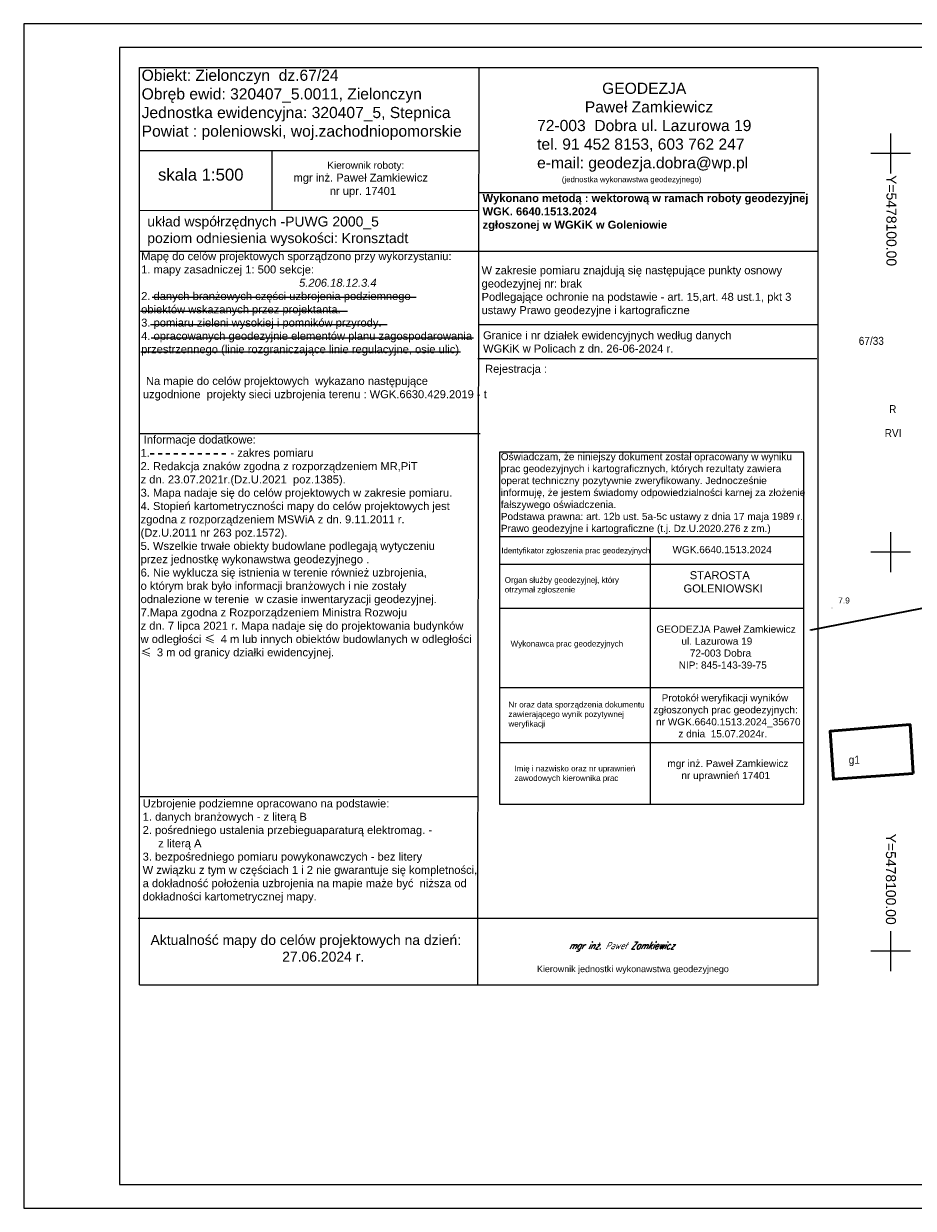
# Model space of a CAD drawing. Extents: x 5477991 to 5478204, y 5952118 to 5952269.
# Tile 1 of 9: x 5477991 to 5478103, y 5952118 to 5952266. Entities that reach past the tile are written whole.
import ezdxf
from ezdxf.enums import TextEntityAlignment as Align

# ---------------------------------------------------------------- set-up
doc = ezdxf.new("R2010")
doc.units = 0
doc.header["$LTSCALE"] = 0.5
doc.linetypes.add('BLP', pattern=[2, 1, -1])
doc.linetypes.add('EGKK', pattern=[4, 3, -1])
doc.layers.get('0').update_dxf_attribs({"color": 251})
for name, color, linetype, lineweight in [('--tabelka rysunku', 7, 'Continuous', 0), ('EGB', 251, 'Continuous', 20), ('EGB_O', 251, 'Continuous', 20), ('EGDE', 7, 'Continuous', 20), ('EGDE_O', 7, 'Continuous', 20), ('EGKK', 251, 'Continuous', 20), ('EGKK_O', 251, 'Continuous', 20), ('EGUG_O', 251, 'Continuous', 20), ('OTO', 251, 'Continuous', 20), ('OTRN', 251, 'Continuous', 20), ('OTRN_O', 251, 'Continuous', 18)]:
    doc.layers.add(name, color=color, linetype=linetype, lineweight=lineweight)
doc.layers.add('PARSI', color=7, linetype='Continuous')
doc.layers.add('Wymiarowanie', color=7, linetype='Continuous')
doc.styles.add('BDOT', font='Arial.ttf', dxfattribs={"width": 0.9})
doc.styles.add('EGiB', font='Arial.ttf', dxfattribs={"width": 0.9})
doc.styles.add('KLASY', font='SIMPLEX', dxfattribs={"width": 0.8, "oblique": 15.00003, "height": 1.25})
doc.styles.add('MZSK', font='Arial.ttf', dxfattribs={"width": 0.9, "height": 0.75})
doc.styles.add('RAMKA', font='arial.ttf')
doc.linetypes.add('OTOO', pattern='A,7.5,[30,msgB.shx,S=1.28,R=0,X=0,Y=0],7.5', length=15)

# ---------------------------------------------------------------- blocks, each defined once
blk = doc.blocks.new('OTRN')
at = {"layer": 'OTRN', "color": 0, "const_width": 0.09}
blk.add_lwpolyline([(-0.04, 0, 1), (0.04, 0, 1)], format="xyb", close=True, dxfattribs=at)
at = {"layer": 'OTRN_O', "color": 0, "style": 'BDOT'}
blk.add_attdef('RZEDNA', (0.51, 0.52), '', height=1.5, dxfattribs=at)
blk = doc.blocks.new('mzsk')
at = {"layer": 'PARSI', "color": 0}
for p, q in [((0, -5), (0, 5)), ((5, 0), (-5, 0))]:
    blk.add_line(p, q, dxfattribs=at)

msp = doc.modelspace()

# ---------------------------------------------------------------- linework, layer by layer
at = {"layer": '--tabelka rysunku', "linetype": 'Continuous'}
for points in [[(5477991.358, 5952117.761), (5478201.358, 5952117.761), (5478201.358, 5952266.261), (5477991.358, 5952266.261)], [(5478003.358, 5952120.761), (5478198.358, 5952120.761), (5478198.358, 5952263.261), (5478003.358, 5952263.261)]]:
    msp.add_lwpolyline(points, close=True, dxfattribs=at)
for p, q in [((5478005.871, 5952243.261), (5478005.871, 5952260.761)), ((5478005.871, 5952260.761), (5478090.863, 5952260.758)), ((5478048.373, 5952260.758), (5478048.224, 5952154.121)), ((5478090.863, 5952260.758), (5478090.863, 5952145.751)), ((5478005.873, 5952250.371), (5478048.36, 5952250.371)), ((5478022.43, 5952250.371), (5478022.43, 5952242.85)), ((5478048.352, 5952245.115), (5478089.228, 5952245.115)), ((5478005.869, 5952242.85), (5478048.357, 5952242.872)), ((5478005.871, 5952240.761), (5478005.871, 5952243.261)), ((5478005.871, 5952232.261), (5478005.871, 5952240.761)), ((5478005.873, 5952237.76), (5478090.881, 5952237.76)), ((5478005.871, 5952223.261), (5478005.871, 5952232.261)), ((5478048.367, 5952228.543), (5478090.842, 5952228.544)), ((5478005.871, 5952210.761), (5478005.871, 5952223.261)), ((5478048.283, 5952224.28), (5478090.758, 5952224.28)), ((5478005.947, 5952214.871), (5478048.548, 5952214.871)), ((5478005.871, 5952202.761), (5478005.871, 5952210.761)), ((5478005.871, 5952188.261), (5478005.871, 5952202.761)), ((5478005.871, 5952157.761), (5478005.871, 5952188.261)), ((5478005.83, 5952169.401), (5478048.325, 5952169.401)), ((5478005.873, 5952145.758), (5478005.871, 5952157.761)), ((5478005.699, 5952154.12), (5478090.784, 5952154.12)), ((5478048.224, 5952154.121), (5478048.228, 5952145.771)), ((5478005.873, 5952145.758), (5478090.862, 5952145.758))]:
    msp.add_line(p, q)
at = {"flags": 128}
for points in [[(5478007.456, 5952231.971), (5478040.517, 5952231.971)], [(5478005.976, 5952230.244), (5478031.923, 5952230.244)], [(5478007.251, 5952228.558), (5478036.898, 5952228.558)], [(5478007.333, 5952226.872), (5478047.713, 5952226.872)], [(5478006.017, 5952225.145), (5478046.109, 5952225.145)]]:
    msp.add_lwpolyline(points, dxfattribs=at)
at = {"color": 1, "linetype": 'BLP', "lineweight": 30, "flags": 128}
msp.add_lwpolyline([(5478016.689, 5952212.348), (5478007.314, 5952212.348), (5478007.181, 5952212.348)], dxfattribs=at)
at = {"lineweight": 20}
for points in [[(5478050.985, 5952212.542), (5478050.985, 5952168.42), (5478089.11, 5952168.42), (5478089.11, 5952212.542), (5478050.985, 5952212.542)], [(5478050.985, 5952201.981), (5478089.11, 5952201.981)], [(5478069.841, 5952201.981), (5478069.841, 5952168.42)], [(5478050.985, 5952198.504), (5478089.11, 5952198.504)], [(5478050.985, 5952192.991), (5478089.11, 5952192.991)], [(5478050.985, 5952183.063), (5478089.11, 5952183.063)], [(5478051.104, 5952176.153), (5478089.11, 5952176.153)]]:
    msp.add_lwpolyline(points, dxfattribs=at)
at = {"layer": 'EGB', "lineweight": 50}
msp.add_lwpolyline([(5478102.82, 5952172.27), (5478102.43, 5952178.4), (5478092.41, 5952177.56), (5478092.83, 5952171.55)], close=True, dxfattribs=at)
at = {"layer": 'EGDE', "lineweight": 18}
msp.add_lwpolyline([(5478116.934, 5952169.534), (5478116.07, 5952195.31), (5478089.866, 5952190.23)], dxfattribs=at)
at = {"layer": 'EGKK', "linetype": 'EGKK', "lineweight": 18}
for points in [[(5478089.996, 5952190.255), (5478116.07, 5952195.31), (5478116.78, 5952247.79), (5478117.673, 5952258.939)], [(5478116.942, 5952169.284), (5478116.07, 5952195.31), (5478090.003, 5952190.257)]]:
    msp.add_lwpolyline(points, dxfattribs=at)
at = {"layer": 'OTO', "linetype": 'OTOO', "lineweight": 35}
msp.add_lwpolyline([(5478090.014, 5952190.28), (5478114.23, 5952195), (5478118.08, 5952173.91)], dxfattribs=at)

# ---------------------------------------------------------------- block references
at = {"layer": 'OTRN', "color": 18, "true_color": 0x000000}
ref = msp.add_blockref('OTRN', (5478092.64, 5952193.02), dxfattribs=dict(at, xscale=0.5, yscale=0.5, zscale=0.5, rotation=360))
ref.add_attrib('RZEDNA', '7.9', (5478093.42, 5952193.58, 7.9), dxfattribs={"layer": 'OTRN_O', "color": 0, "height": 0.75, "style": 'BDOT'})
at = {"layer": 'PARSI', "xscale": 0.5, "yscale": 0.5, "zscale": 0.5}
for p in [(5478100, 5952250), (5478100, 5952200), (5478100, 5952150)]:
    msp.add_blockref('mzsk', p, dxfattribs=at)

# ---------------------------------------------------------------- texts
at = {"style": 'RAMKA'}
for s, insert, char_height, width, attachment_point in [('\\fArial|b0|i0|c238|p34;Obiekt: Zielonczyn  dz.67/24\\PObręb ewid: 320407_5.0011, Zielonczyn\\PJednostka ewidencyjna: 320407_5, Stepnica\\PPowiat : poleniowski, woj.zachodniopomorskie', (5478006.137, 5952260.497), 1.4, 46.54, 1), ('\\fArial|b0|i0|c238|p34;               GEODEZJA\\P           Paweł Zamkiewicz\\P72-003  Dobra ul. Lazurowa 19\\Ptel. 91 452 8153, 603 762 247\\Pe-mail: geodezja.dobra@wp.pl', (5478055.691, 5952258.866), 1.4, 46.54, 1), ('{\\fArial|b0|i0|c238|p34;          \\H0.9001x;        Kierownik roboty:\\P       \\H1.111x;mgr inż. Paweł Zamkiewicz \\P                  nr upr. 17401 }', (5478022.724, 5952248.967), 0.9999, 25.42, 1), ('{\\fArial|b0|i0|c238|p34;skala 1:500}', (5478008.184, 5952248.092), 1.5, 14.48, 1), ('\\fArial|b0|i0|c238|p34;(jednostka wykonawstwa geodezyjnego)', (5478058.788, 5952247.092), 0.7, 18.10995, 1), ('\\fArial|b1|i0|c238|p34;Wykonano metodą : wektorową w ramach roboty geodezyjnej  \\PWGK. 6640.1513.2024 \\Pzgłoszonej w WGKiK\\fArial|b0|i0|c238|p34; \\fArial|b1|i0|c238|p34;w\\fArial|b0|i0|c238|p34; \\fArial|b1|i0|c238|p34;Goleniowie', (5478048.86, 5952244.895), 1, 42.01, 1), ('\\fArial|b0|i0|c238|p34;układ współrzędnych -PUWG 2000_5\\Ppoziom odniesienia wysokości: Kronsztadt', (5478006.844, 5952242.09), 1.25, 41.53, 1), ('\\fArial|b0|i0|c238|p34;Mapę do celów projektowych sporządzono przy wykorzystaniu:\\P1. mapy zasadniczej 1: 500 sekcje:\\P\\fArial|b0|i1|c238|p34;                                                   5.206.18.12.3.4 \\P\\fArial|b0|i0|c238|p34;2. danych branżowych części uzbrojenia podziemnego\\Pobiektów wskazanych przez projektanta.\\P3. pomiaru zieleni wysokiej i pomników przyrody. \\P4. opracowanych geodezyjnie elementów planu zagospodarowania przestrzennego (linie rozgraniczające linie regulacyjne, osie ulic)', (5478006.077, 5952237.62), 1, 41.37, 1), ('\\P{\\fArial|b0|i0|c238|p34;W zakresie pomiaru znajdują się następujące punkty osnowy\\Pgeodezyjnej nr: brak\\PPodlegające ochronie na podstawie - art. 15,art. 48 ust.1, pkt 3 \\Pustawy Prawo geodezyjne i kartograficzne}', (5478048.729, 5952237.522), 1, 41.63, 1), ('\\fArial|b0|i0|c238|p34;Granice i nr działek ewidencyjnych według danych \\PWGKiK w Policach z dn. 26-06-2024 r. ', (5478048.917, 5952227.703), 1, 34.74, 1), ('{\\fArial|b0|i0|c238|p34;Rejestracja : }', (5478049.173, 5952223.501), 1, 8.59697, 1), ('\\fArial|b0|i0|c238|p34; Na mapie do celów projektowych  wykazano następujące \\Puzgodnione  projekty sieci uzbrojenia terenu : WGK.6630.429.2019 - t\\P', (5478006.292, 5952221.981), 1, 41.33, 1), ('\\fArial|b0|i0|c238|p34; Informacje dodatkowe:\\P1.                          - zakres pomiaru\\P2. Redakcja znaków zgodna z rozporządzeniem MR,PiT\\Pz dn. 23.07.2021r.(Dz.U.2021  poz.1385).\\P3. Mapa nadaje się do celów projektowych w zakresie pomiaru.\\P4. Stopień kartometryczności mapy do celów projektowych jest zgodna z rozporządzeniem MSWiA z dn. 9.11.2011 r.\\P(Dz.U.2011 nr 263 poz.1572).\\P5. Wszelkie trwałe obiekty budowlane podlegają wytyczeniu \\Pprzez jednostkę wykonawstwa geodezyjnego .\\P6. Nie wyklucza się istnienia w terenie również uzbrojenia, \\Po którym brak było informacji branżowych i nie zostały \\Podnalezione w terenie  w czasie inwentaryzacji geodezyjnej.\\P7.Mapa zgodna z Rozporządzeniem Ministra Rozwoju                     z dn. 7 lipca 2021 r. Mapa nadaje się do projektowania budynków w odległości \\fSimSun|c134;≤ \\fArial|b0|i0|c238|p34;4 m lub innych obiektów budowlanych w odległości \\fSimSun|c134;≤ \\fArial|b0|i0|c238|p34;3 m od granicy działki ewidencyjnej.\\P\\P', (5478006.006, 5952214.631), 1, 41.61, 1), ('Oświadczam, że niniejszy dokument został opracowany w wyniku prac geodezyjnych i kartograficznych, których rezultaty zawiera operat techniczny pozytywnie zweryfikowany. Jednocześnie informuję, że jestem świadomy odpowiedzialności karnej za złożenie fałszywego oświadczenia.\\PPodstawa prawna: art. 12b ust. 5a-5c ustawy z dnia 17 maja 1989 r. Prawo geodezyjne i kartograficzne (t.j. Dz.U.2020.276 z zm.)', (5478051.143, 5952212.445, -34.47), 0.9, 38.1438, 1), ('{\\C5;\\H1.25x;WGK.6640.1513.2024}\\P', (5478072.658, 5952200.785, -34.47), 0.72, 13.27447, 1), ('Identyfikator zgłoszenia prac geodezyjnych', (5478051.22, 5952200.569, -34.47), 0.7, 28.22057, 1), ('Organ służby geodezyjnej, który otrzymał zgłoszenie', (5478051.633, 5952196.884, -34.47), 0.72, 17.88791, 1), ('           STAROSTA\\P         GOLENIOWSKI', (5478070.548, 5952197.628, -34.47), 1, 18.41081, 1), ('  \\C5;   \\H1.25x; GEODEZJA Paweł Zamkiewicz\\P              ul. Lazurowa 19\\P                 72-003 Dobra\\P             NIP: 845-143-39-75\\P', (5478068.891, 5952190.813, -34.47), 0.72, 20.86951, 1), ('Wykonawca prac geodezyjnych', (5478052.378, 5952188.903, -34.47), 0.72, 17.88791, 1), ('\\C5;{\\H1.25x;   Protokół weryfikacji wyników zgłoszonych prac geodezyjnych:\\P nr WGK.6640.1513.2024_35670                  \\P         z dnia  15.07.2024r.}  \\P', (5478070.253, 5952182.201, -34.47), 0.72, 20.2075, 1), ('Nr oraz data sporządzenia dokumentu zawierającego wynik pozytywnej weryfikacji ', (5478052.106, 5952181.265, -34.47), 0.72, 17.88791, 1), ('mgr inż. Paweł Zamkiewicz\\P     nr uprawnień 17401\\P', (5478072.024, 5952173.976, -34.47), 0.9, 16.60277, 1), ('Imię i nazwisko oraz nr uprawnień zawodowych kierownika prac', (5478052.853, 5952173.255, -34.47), 0.72, 17.88791, 1), ('\\fArial|b0|i0|c238|p34;Aktualność mapy do celów projektowych na dzień: \\P                                  27.06.2024 r.', (5478007.25, 5952152.022), 1.25, 40.39, 1), ('{\\fArial|b0|i0|c238|p34;Kierownik jednostki wykonawstwa geodezyjnego}', (5478055.675, 5952147.123), 0.8, 24.74, 7)]:
    msp.add_mtext(s, dxfattribs=dict(at, insert=insert, char_height=char_height, width=width, attachment_point=attachment_point))
at = {"color": 7, "attachment_point": 1}
for s, insert, char_height, width, style in [('\\fArial|b0|i0|c238|p34;Uzbrojenie podziemne opracowano na podstawie:\\P1. danych branżowych - z literą B\\P2. pośredniego ustalenia przebieguaparaturą elektromag. -\\P     z literą A\\P3. bezpośredniego pomiaru powykonawczych - bez litery\\PW związku z tym w częściach 1 i 2 nie gwarantuje się kompletności, \\Pa dokładność położenia uzbrojenia na mapie maże być  niższa od \\Pdokładności kartometrycznej mapy.', (5478006.265, 5952169.017), 1, 41.71, 'RAMKA'), ('\\C240;\\Fitalict.shx|c238;mgr inż. Paweł Zamkiewicz', (5478059.661, 5952151.145), 0.9, 19.82094, 'KLASY')]:
    msp.add_mtext(s, dxfattribs=dict(at, insert=insert, char_height=char_height, width=width, style=style))
at = {"layer": 'EGB_O', "color": 18, "true_color": 0x000000, "insert": (5478094.74, 5952173.19), "char_height": 1, "attachment_point": 7, "style": 'EGiB'}
msp.add_mtext('g1', dxfattribs=at)
at = {"layer": 'EGDE_O', "insert": (5478095.997, 5952225.987), "char_height": 1, "attachment_point": 7, "style": 'EGiB'}
msp.add_mtext('67/33', dxfattribs=at)
at = {"layer": 'EGKK_O', "insert": (5478099.248, 5952215.444), "char_height": 1, "attachment_point": 1, "style": 'EGiB'}
msp.add_mtext('RVI', dxfattribs=at)
at = {"layer": 'EGUG_O', "insert": (5478099.798, 5952217.444), "char_height": 1, "attachment_point": 7, "style": 'EGiB'}
msp.add_mtext('R', dxfattribs=at)
at = {"layer": 'Wymiarowanie', "style": 'MZSK'}
for p in [(5478100.718, 5952235.872), (5478100.649, 5952153.31)]:
    msp.add_text('Y=5478100.00', height=1.25, rotation=270, dxfattribs=at).set_placement(p, align=Align.TOP_RIGHT)

doc.saveas('drawing.dxf')
